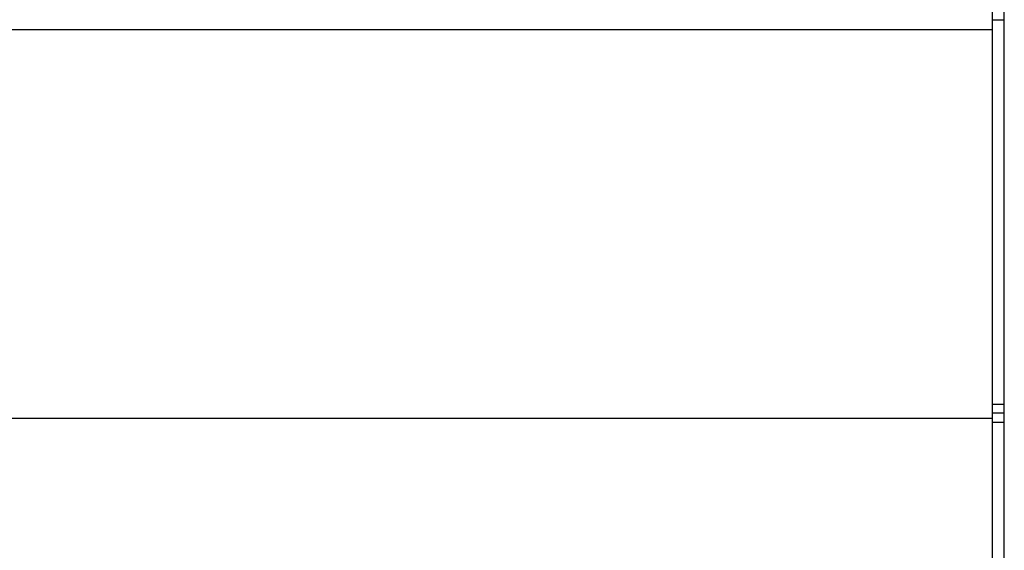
# Model space of a CAD drawing. Header units: inches. Extents: x 0 to 198, y 0 to 128.
# Tile 73 of 102: x 84.06 to 90.24, y 84.94 to 88.27. Entities that reach past the tile are written whole.
import ezdxf

# ---------------------------------------------------------------- set-up
doc = ezdxf.new("R2010")
doc.units = ezdxf.units.IN
doc.header["$LTSCALE"] = 10.872093
doc.header["$MEASUREMENT"] = 0
doc.layers.get('0').update_dxf_attribs({"linetype": 'CONTINUOUS'})

msp = doc.modelspace()

# ---------------------------------------------------------------- linework, layer by layer
at = {"color": 3, "linetype": 'Continuous'}
msp.add_line((90.2378, 52.695), (90.2378, 98.8793), dxfattribs=at)
at = {"color": 7, "linetype": 'Continuous'}
for p, q in [((90.1628, 83.6727), (90.1628, 88.702)), ((90.1628, 88.267), (90.2378, 88.267)), ((41.0628, 88.205), (90.1628, 88.205)), ((90.1628, 85.8548), (90.2378, 85.8548)), ((90.1628, 85.8006), (90.2378, 85.8006)), ((90.1628, 85.7651), (41.0628, 85.7651)), ((90.2378, 85.7406), (90.1628, 85.7406))]:
    msp.add_line(p, q, dxfattribs=at)

doc.saveas('drawing.dxf')
